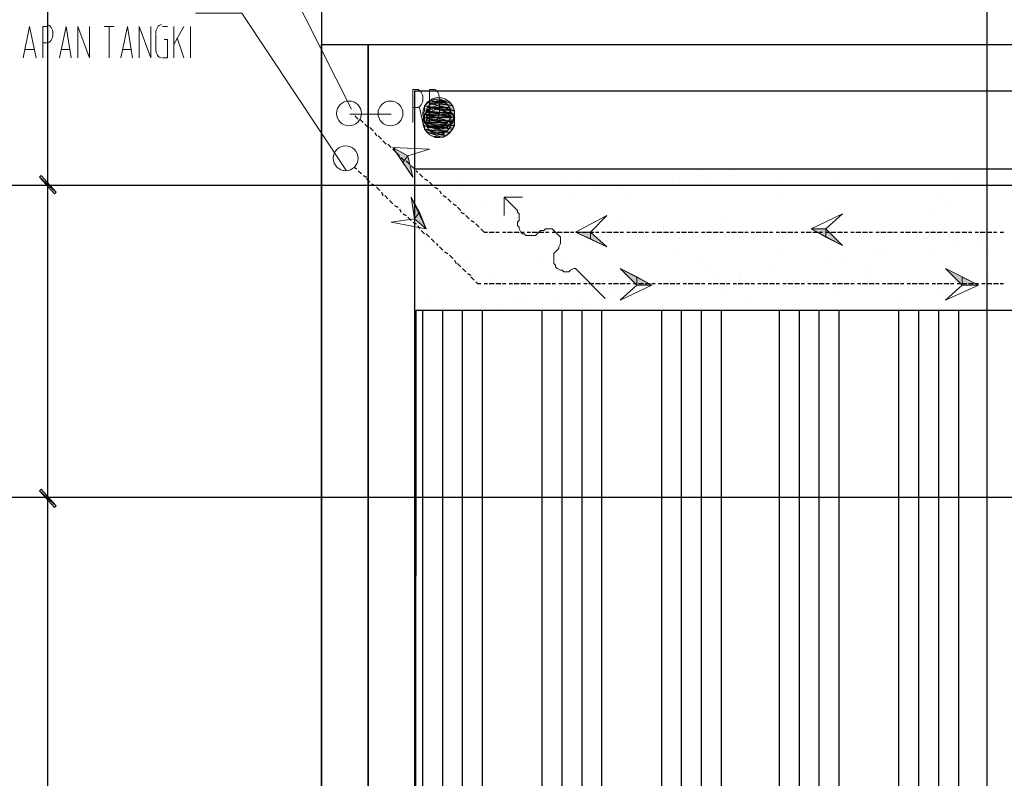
# Model space of a CAD drawing. Header units: millimetres. Extents: x 0 to 420, y 0 to 297.
# Tile 75 of 88: x 277 to 302, y 178 to 197. Entities that reach past the tile are written whole.
import ezdxf

# ---------------------------------------------------------------- set-up
doc = ezdxf.new("R2010")
doc.units = ezdxf.units.MM
doc.layers.add('FILL_000000', color=7, linetype='Continuous')
doc.layers.add('LINE_000000', color=7, linetype='Continuous')
doc.layers.add('FILL_FFFFFF', color=7, linetype='Continuous', true_color=0xffffff)
doc.layers.add('LINE_FFFFFF', color=7, linetype='Continuous', true_color=0xffffff)

msp = doc.modelspace()

# ---------------------------------------------------------------- hatches: boundary and pattern name
at = {"layer": 'FILL_000000'}
h = msp.add_hatch(color=7, dxfattribs=at)
h.dxf.hatch_style = 1
h.paths.add_polyline_path([(286.427, 194.183), (286.808, 193.971), (286.681, 193.802), (286.427, 194.183)])
h = msp.add_hatch(color=7, dxfattribs=at)
h.dxf.hatch_style = 1
h.paths.add_polyline_path([(286.808, 193.971), (286.681, 193.802), (286.935, 193.421), (286.808, 193.971)])
h = msp.add_hatch(color=7, dxfattribs=at)
h.dxf.hatch_style = 1
h.paths.add_polyline_path([(277.834, 193.04), (277.41, 193.421), (277.453, 193.463), (277.834, 193.04)])
h = msp.add_hatch(color=7, dxfattribs=at)
h.dxf.hatch_style = 1
h.paths.add_polyline_path([(277.453, 193.463), (277.41, 193.421), (277.834, 193.04), (277.453, 193.463)])
h = msp.add_hatch(color=7, dxfattribs=at)
h.dxf.hatch_style = 1
h.paths.add_polyline_path([(277.791, 192.998), (277.834, 193.04), (277.41, 193.421), (277.791, 192.998)])
h = msp.add_hatch(color=7, dxfattribs=at)
h.dxf.hatch_style = 1
h.paths.add_polyline_path([(277.41, 193.421), (277.834, 193.04), (277.791, 192.998), (277.41, 193.421)])
h = msp.add_hatch(color=7, dxfattribs=at)
h.dxf.hatch_style = 1
h.paths.add_polyline_path([(286.978, 192.363), (287.105, 192.532), (286.893, 192.913), (286.978, 192.363)])
h = msp.add_hatch(color=7, dxfattribs=at)
h.dxf.hatch_style = 1
h.paths.add_polyline_path([(287.274, 192.109), (286.978, 192.363), (287.105, 192.532), (287.274, 192.109)])
h = msp.add_hatch(color=7, dxfattribs=at)
h.dxf.hatch_style = 1
h.paths.add_polyline_path([(291.084, 192.024), (291.465, 192.024), (291.465, 191.855), (291.084, 192.024)])
h = msp.add_hatch(color=7, dxfattribs=at)
h.dxf.hatch_style = 1
h.paths.add_polyline_path([(291.465, 192.024), (291.465, 191.855), (291.888, 191.643), (291.465, 192.024)])
h = msp.add_hatch(color=7, dxfattribs=at)
h.dxf.hatch_style = 1
h.paths.add_polyline_path([(297.095, 192.109), (297.476, 192.109), (297.476, 191.897), (297.095, 192.109)])
h = msp.add_hatch(color=7, dxfattribs=at)
h.dxf.hatch_style = 1
h.paths.add_polyline_path([(297.476, 192.109), (297.476, 191.897), (297.9, 191.685), (297.476, 192.109)])
h = msp.add_hatch(color=7, dxfattribs=at)
h.dxf.hatch_style = 1
h.paths.add_polyline_path([(292.65, 190.669), (292.65, 190.881), (292.227, 191.093), (292.65, 190.669)])
h = msp.add_hatch(color=7, dxfattribs=at)
h.dxf.hatch_style = 1
h.paths.add_polyline_path([(300.948, 190.669), (300.948, 190.881), (300.524, 191.093), (300.948, 190.669)])
h = msp.add_hatch(color=7, dxfattribs=at)
h.dxf.hatch_style = 1
h.paths.add_polyline_path([(293.031, 190.669), (292.65, 190.669), (292.65, 190.881), (293.031, 190.669)])
h = msp.add_hatch(color=7, dxfattribs=at)
h.dxf.hatch_style = 1
h.paths.add_polyline_path([(301.371, 190.669), (300.948, 190.669), (300.948, 190.881), (301.371, 190.669)])
h = msp.add_hatch(color=7, dxfattribs=at)
h.dxf.hatch_style = 1
h.paths.add_polyline_path([(277.834, 185.039), (277.41, 185.42), (277.453, 185.462), (277.834, 185.039)])
h = msp.add_hatch(color=7, dxfattribs=at)
h.dxf.hatch_style = 1
h.paths.add_polyline_path([(277.453, 185.462), (277.41, 185.42), (277.834, 185.039), (277.453, 185.462)])
h = msp.add_hatch(color=7, dxfattribs=at)
h.dxf.hatch_style = 1
h.paths.add_polyline_path([(277.791, 184.997), (277.834, 185.039), (277.41, 185.42), (277.791, 184.997)])
h = msp.add_hatch(color=7, dxfattribs=at)
h.dxf.hatch_style = 1
h.paths.add_polyline_path([(277.41, 185.42), (277.834, 185.039), (277.791, 184.997), (277.41, 185.42)])
at = {"layer": 'FILL_FFFFFF'}
h = msp.add_hatch(color=7, dxfattribs=at)
h.dxf.hatch_style = 1
h.paths.add_polyline_path([(287.232, 195.241), (287.994, 195.114), (287.316, 195.326), (287.232, 195.241)])
h = msp.add_hatch(color=7, dxfattribs=at)
h.dxf.hatch_style = 1
h.paths.add_polyline_path([(287.232, 195.114), (287.994, 195.03), (287.232, 195.241), (287.232, 195.114)])
h = msp.add_hatch(color=7, dxfattribs=at)
h.dxf.hatch_style = 1
h.paths.add_polyline_path([(287.994, 195.03), (287.232, 195.241), (287.994, 195.114), (287.994, 195.03)])
h = msp.add_hatch(color=7, dxfattribs=at)
h.dxf.hatch_style = 1
h.paths.add_polyline_path([(287.316, 195.326), (287.951, 195.241), (287.401, 195.368), (287.316, 195.326)])
h = msp.add_hatch(color=7, dxfattribs=at)
h.dxf.hatch_style = 1
h.paths.add_polyline_path([(287.994, 195.114), (287.316, 195.326), (287.951, 195.241), (287.994, 195.114)])
h = msp.add_hatch(color=7, dxfattribs=at)
h.dxf.hatch_style = 1
h.paths.add_polyline_path([(287.401, 195.368), (287.867, 195.326), (287.486, 195.411), (287.401, 195.368)])
h = msp.add_hatch(color=7, dxfattribs=at)
h.dxf.hatch_style = 1
h.paths.add_polyline_path([(287.951, 195.241), (287.401, 195.368), (287.867, 195.326), (287.951, 195.241)])
h = msp.add_hatch(color=7, dxfattribs=at)
h.dxf.hatch_style = 1
h.paths.add_polyline_path([(287.189, 195.03), (287.994, 194.945), (287.232, 195.114), (287.189, 195.03)])
h = msp.add_hatch(color=7, dxfattribs=at)
h.dxf.hatch_style = 1
h.paths.add_polyline_path([(287.232, 194.945), (287.951, 194.818), (287.189, 195.03), (287.232, 194.945)])
h = msp.add_hatch(color=7, dxfattribs=at)
h.dxf.hatch_style = 1
h.paths.add_polyline_path([(287.951, 194.818), (287.189, 195.03), (287.994, 194.945), (287.951, 194.818)])
h = msp.add_hatch(color=7, dxfattribs=at)
h.dxf.hatch_style = 1
h.paths.add_polyline_path([(287.994, 194.945), (287.232, 195.114), (287.994, 195.03), (287.994, 194.945)])
h = msp.add_hatch(color=7, dxfattribs=at)
h.dxf.hatch_style = 1
h.paths.add_polyline_path([(287.232, 195.03), (287.994, 194.945), (287.316, 195.114), (287.232, 195.03)])
h = msp.add_hatch(color=7, dxfattribs=at)
h.dxf.hatch_style = 1
h.paths.add_polyline_path([(287.232, 195.03), (287.994, 194.945), (287.316, 195.114), (287.232, 195.03)])
h = msp.add_hatch(color=7, dxfattribs=at)
h.dxf.hatch_style = 1
h.paths.add_polyline_path([(287.232, 194.945), (287.994, 194.818), (287.232, 195.03), (287.232, 194.945)])
h = msp.add_hatch(color=7, dxfattribs=at)
h.dxf.hatch_style = 1
h.paths.add_polyline_path([(287.994, 194.818), (287.232, 195.03), (287.994, 194.945), (287.994, 194.818)])
h = msp.add_hatch(color=7, dxfattribs=at)
h.dxf.hatch_style = 1
h.paths.add_polyline_path([(287.232, 194.945), (287.994, 194.818), (287.232, 195.03), (287.232, 194.945)])
h = msp.add_hatch(color=7, dxfattribs=at)
h.dxf.hatch_style = 1
h.paths.add_polyline_path([(287.994, 194.818), (287.232, 195.03), (287.994, 194.945), (287.994, 194.818)])
h = msp.add_hatch(color=7, dxfattribs=at)
h.dxf.hatch_style = 1
h.paths.add_polyline_path([(287.316, 195.114), (287.951, 195.03), (287.401, 195.199), (287.316, 195.114)])
h = msp.add_hatch(color=7, dxfattribs=at)
h.dxf.hatch_style = 1
h.paths.add_polyline_path([(287.316, 195.114), (287.951, 195.03), (287.401, 195.199), (287.316, 195.114)])
h = msp.add_hatch(color=7, dxfattribs=at)
h.dxf.hatch_style = 1
h.paths.add_polyline_path([(287.994, 194.945), (287.316, 195.114), (287.951, 195.03), (287.994, 194.945)])
h = msp.add_hatch(color=7, dxfattribs=at)
h.dxf.hatch_style = 1
h.paths.add_polyline_path([(287.994, 194.945), (287.316, 195.114), (287.951, 195.03), (287.994, 194.945)])
h = msp.add_hatch(color=7, dxfattribs=at)
h.dxf.hatch_style = 1
h.paths.add_polyline_path([(287.951, 195.03), (287.401, 195.199), (287.867, 195.114), (287.951, 195.03)])
h = msp.add_hatch(color=7, dxfattribs=at)
h.dxf.hatch_style = 1
h.paths.add_polyline_path([(287.401, 195.199), (287.867, 195.114), (287.486, 195.199), (287.401, 195.199)])
h = msp.add_hatch(color=7, dxfattribs=at)
h.dxf.hatch_style = 1
h.paths.add_polyline_path([(287.951, 195.03), (287.401, 195.199), (287.867, 195.114), (287.951, 195.03)])
h = msp.add_hatch(color=7, dxfattribs=at)
h.dxf.hatch_style = 1
h.paths.add_polyline_path([(287.401, 195.199), (287.867, 195.114), (287.486, 195.199), (287.401, 195.199)])
h = msp.add_hatch(color=7, dxfattribs=at)
h.dxf.hatch_style = 1
h.paths.add_polyline_path([(287.189, 194.818), (287.994, 194.733), (287.232, 194.945), (287.189, 194.818)])
h = msp.add_hatch(color=7, dxfattribs=at)
h.dxf.hatch_style = 1
h.paths.add_polyline_path([(287.189, 194.818), (287.994, 194.733), (287.232, 194.945), (287.189, 194.818)])
h = msp.add_hatch(color=7, dxfattribs=at)
h.dxf.hatch_style = 1
h.paths.add_polyline_path([(287.232, 194.733), (287.951, 194.649), (287.189, 194.818), (287.232, 194.733)])
h = msp.add_hatch(color=7, dxfattribs=at)
h.dxf.hatch_style = 1
h.paths.add_polyline_path([(287.951, 194.649), (287.189, 194.818), (287.994, 194.733), (287.951, 194.649)])
h = msp.add_hatch(color=7, dxfattribs=at)
h.dxf.hatch_style = 1
h.paths.add_polyline_path([(287.232, 194.733), (287.951, 194.649), (287.189, 194.818), (287.232, 194.733)])
h = msp.add_hatch(color=7, dxfattribs=at)
h.dxf.hatch_style = 1
h.paths.add_polyline_path([(287.951, 194.649), (287.189, 194.818), (287.994, 194.733), (287.951, 194.649)])
h = msp.add_hatch(color=7, dxfattribs=at)
h.dxf.hatch_style = 1
h.paths.add_polyline_path([(287.232, 194.818), (287.867, 194.733), (287.232, 194.945), (287.232, 194.818)])
h = msp.add_hatch(color=7, dxfattribs=at)
h.dxf.hatch_style = 1
h.paths.add_polyline_path([(287.867, 194.733), (287.232, 194.945), (287.951, 194.818), (287.867, 194.733)])
h = msp.add_hatch(color=7, dxfattribs=at)
h.dxf.hatch_style = 1
h.paths.add_polyline_path([(287.994, 194.733), (287.232, 194.945), (287.994, 194.818), (287.994, 194.733)])
h = msp.add_hatch(color=7, dxfattribs=at)
h.dxf.hatch_style = 1
h.paths.add_polyline_path([(287.994, 194.733), (287.232, 194.945), (287.994, 194.818), (287.994, 194.733)])
h = msp.add_hatch(color=7, dxfattribs=at)
h.dxf.hatch_style = 1
h.paths.add_polyline_path([(287.316, 194.733), (287.782, 194.691), (287.232, 194.818), (287.316, 194.733)])
h = msp.add_hatch(color=7, dxfattribs=at)
h.dxf.hatch_style = 1
h.paths.add_polyline_path([(287.782, 194.691), (287.232, 194.818), (287.867, 194.733), (287.782, 194.691)])
h = msp.add_hatch(color=7, dxfattribs=at)
h.dxf.hatch_style = 1
h.paths.add_polyline_path([(287.232, 194.649), (287.867, 194.564), (287.232, 194.733), (287.232, 194.649)])
h = msp.add_hatch(color=7, dxfattribs=at)
h.dxf.hatch_style = 1
h.paths.add_polyline_path([(287.867, 194.564), (287.232, 194.733), (287.951, 194.649), (287.867, 194.564)])
h = msp.add_hatch(color=7, dxfattribs=at)
h.dxf.hatch_style = 1
h.paths.add_polyline_path([(287.232, 194.649), (287.867, 194.564), (287.232, 194.733), (287.232, 194.649)])
h = msp.add_hatch(color=7, dxfattribs=at)
h.dxf.hatch_style = 1
h.paths.add_polyline_path([(287.867, 194.564), (287.232, 194.733), (287.951, 194.649), (287.867, 194.564)])
h = msp.add_hatch(color=7, dxfattribs=at)
h.dxf.hatch_style = 1
h.paths.add_polyline_path([(287.697, 194.649), (287.316, 194.733), (287.782, 194.691), (287.697, 194.649)])
h = msp.add_hatch(color=7, dxfattribs=at)
h.dxf.hatch_style = 1
h.paths.add_polyline_path([(287.316, 194.564), (287.782, 194.479), (287.232, 194.649), (287.316, 194.564)])
h = msp.add_hatch(color=7, dxfattribs=at)
h.dxf.hatch_style = 1
h.paths.add_polyline_path([(287.782, 194.479), (287.232, 194.649), (287.867, 194.564), (287.782, 194.479)])
h = msp.add_hatch(color=7, dxfattribs=at)
h.dxf.hatch_style = 1
h.paths.add_polyline_path([(287.316, 194.564), (287.782, 194.479), (287.232, 194.649), (287.316, 194.564)])
h = msp.add_hatch(color=7, dxfattribs=at)
h.dxf.hatch_style = 1
h.paths.add_polyline_path([(287.782, 194.479), (287.232, 194.649), (287.867, 194.564), (287.782, 194.479)])
h = msp.add_hatch(color=7, dxfattribs=at)
h.dxf.hatch_style = 1
h.paths.add_polyline_path([(287.697, 194.437), (287.316, 194.564), (287.782, 194.479), (287.697, 194.437)])
h = msp.add_hatch(color=7, dxfattribs=at)
h.dxf.hatch_style = 1
h.paths.add_polyline_path([(287.697, 194.437), (287.316, 194.564), (287.782, 194.479), (287.697, 194.437)])

# ---------------------------------------------------------------- linework, layer by layer
at = {"layer": 'LINE_000000', "lineweight": 25}
for p, q in [((284.607, 226.568), (284.607, 73.702)), ((301.583, 219.371), (301.583, 73.702)), ((277.622, 193.209), (277.622, 217.212)), ((285.454, 194.987), (285.538, 194.903)), ((285.581, 194.903), (285.665, 194.818)), ((285.708, 194.776), (285.792, 194.691)), ((285.835, 194.691), (285.919, 194.606)), ((285.962, 194.564), (286.004, 194.479)), ((286.046, 194.479), (286.131, 194.395)), ((286.173, 194.352), (286.258, 194.268)), ((286.3, 194.268), (286.385, 194.183)), ((286.639, 193.929), (286.724, 193.844)), ((286.766, 193.844), (286.851, 193.76)), ((286.893, 193.717), (286.978, 193.633)), ((285.454, 193.675), (285.496, 193.633)), ((285.538, 193.59), (285.623, 193.506)), ((285.665, 193.463), (285.75, 193.421)), ((287.02, 193.59), (287.062, 193.548)), ((287.105, 193.506), (287.189, 193.421)), ((294.301, 193.463), (294.301, 193.463)), ((295.106, 193.59), (295.106, 193.59)), ((301.54, 193.506), (301.54, 193.506)), ((285.75, 193.379), (285.835, 193.294)), ((285.877, 193.252), (285.962, 193.209)), ((287.232, 193.379), (287.316, 193.336)), ((287.359, 193.294), (287.443, 193.209)), ((288.163, 193.421), (288.163, 193.421)), ((288.205, 193.294), (288.205, 193.294)), ((290.83, 193.252), (290.83, 193.252)), ((291.296, 193.421), (291.296, 193.421)), ((293.582, 193.379), (293.582, 193.379)), ((293.751, 193.421), (293.751, 193.421)), ((294.471, 193.421), (294.471, 193.421)), ((296.206, 193.421), (296.206, 193.421)), ((297.646, 193.421), (297.646, 193.421)), ((298.831, 193.379), (298.831, 193.379)), ((300.778, 193.421), (300.778, 193.421)), ((356.489, 193.209), (263.44, 193.209)), ((283.803, 193.209), (277.029, 193.209)), ((283.803, 193.209), (277.029, 193.209)), ((277.622, 185.251), (277.622, 193.209)), ((286.004, 193.167), (286.089, 193.082)), ((286.131, 193.04), (286.173, 192.955)), ((287.486, 193.167), (287.57, 193.125)), ((287.613, 193.082), (287.655, 192.998)), ((288.205, 193.167), (288.205, 193.167)), ((291.042, 193.04), (291.042, 193.04)), ((291.55, 193.125), (291.55, 193.125)), ((292.269, 193.125), (292.269, 193.125)), ((292.396, 193.209), (292.396, 193.209)), ((296.376, 193.04), (296.376, 193.04)), ((300.44, 192.998), (300.44, 192.998)), ((286.216, 192.955), (286.3, 192.871)), ((286.343, 192.828), (286.427, 192.744)), ((287.697, 192.955), (287.782, 192.913)), ((287.824, 192.871), (287.909, 192.786)), ((287.951, 192.744), (288.036, 192.701)), ((288.84, 192.744), (288.84, 192.744)), ((289.645, 192.871), (289.645, 192.871)), ((292.439, 192.955), (292.439, 192.955)), ((300.609, 192.828), (300.609, 192.828)), ((286.47, 192.701), (286.554, 192.659)), ((286.597, 192.617), (286.639, 192.532)), ((286.681, 192.49), (286.766, 192.447)), ((288.078, 192.659), (288.163, 192.574)), ((288.163, 192.532), (288.248, 192.49)), ((288.29, 192.701), (288.29, 192.701)), ((300.228, 192.49), (300.228, 192.49)), ((286.808, 192.405), (286.893, 192.32)), ((286.935, 192.278), (287.02, 192.236)), ((288.29, 192.447), (288.375, 192.363)), ((288.417, 192.32), (288.502, 192.278)), ((288.544, 192.236), (288.629, 192.151)), ((289.221, 192.236), (289.221, 192.236)), ((289.602, 192.32), (289.602, 192.32)), ((292.269, 192.363), (292.269, 192.363)), ((294.852, 192.363), (294.852, 192.363)), ((297.603, 192.447), (297.603, 192.447)), ((287.02, 192.109), (287.02, 192.109)), ((287.062, 192.193), (287.105, 192.109)), ((287.147, 192.066), (287.232, 191.982)), ((287.274, 191.982), (287.359, 191.897)), ((288.883, 192.024), (289.01, 192.024)), ((289.052, 192.024), (289.137, 192.024)), ((289.221, 192.024), (289.306, 192.024)), ((289.348, 192.024), (289.475, 192.024)), ((289.391, 192.066), (289.391, 192.066)), ((289.518, 192.024), (289.645, 192.024)), ((289.687, 192.024), (289.772, 192.024)), ((289.856, 192.024), (289.941, 192.024)), ((289.983, 192.024), (290.11, 192.024)), ((290.153, 192.109), (290.153, 192.109)), ((290.153, 192.024), (290.28, 192.024)), ((290.322, 192.024), (290.407, 192.024)), ((290.491, 192.024), (290.576, 192.024)), ((290.618, 192.024), (290.745, 192.024)), ((290.788, 192.024), (290.915, 192.024)), ((290.957, 192.024), (291.042, 192.024)), ((291.126, 192.024), (291.211, 192.024)), ((291.253, 192.024), (291.38, 192.024)), ((291.423, 192.024), (291.55, 192.024)), ((291.592, 192.024), (291.677, 192.024)), ((291.761, 192.024), (291.846, 192.024)), ((291.888, 192.024), (292.015, 192.024)), ((292.058, 192.024), (292.185, 192.024)), ((292.227, 192.024), (292.312, 192.024)), ((292.396, 192.024), (292.481, 192.024)), ((292.523, 192.024), (292.65, 192.024)), ((292.693, 192.024), (292.82, 192.024)), ((292.862, 192.024), (292.947, 192.024)), ((293.031, 192.024), (293.116, 192.024)), ((293.158, 192.024), (293.285, 192.024)), ((293.328, 192.151), (293.328, 192.151)), ((293.328, 192.109), (293.328, 192.109)), ((293.328, 192.024), (293.455, 192.024)), ((293.497, 192.024), (293.582, 192.024)), ((293.666, 192.024), (293.751, 192.024)), ((293.793, 192.024), (293.92, 192.024)), ((293.963, 192.024), (294.09, 192.024)), ((294.132, 192.024), (294.217, 192.024)), ((294.301, 192.024), (294.386, 192.024)), ((294.428, 192.024), (294.555, 192.024)), ((294.598, 192.024), (294.725, 192.024)), ((294.767, 192.024), (294.852, 192.024)), ((294.936, 192.024), (295.021, 192.024)), ((295.063, 192.024), (295.19, 192.024)), ((295.233, 192.024), (295.36, 192.024)), ((295.402, 192.024), (295.487, 192.024)), ((295.571, 192.024), (295.656, 192.024)), ((295.698, 192.024), (295.825, 192.024)), ((295.868, 192.024), (295.995, 192.024)), ((296.037, 192.024), (296.122, 192.024)), ((296.206, 192.024), (296.291, 192.024)), ((296.333, 192.024), (296.46, 192.024)), ((296.503, 192.151), (296.503, 192.151)), ((296.503, 192.024), (296.63, 192.024)), ((296.672, 192.024), (296.757, 192.024)), ((296.841, 192.024), (296.926, 192.024)), ((296.968, 192.024), (297.095, 192.024)), ((297.138, 192.024), (297.265, 192.024)), ((297.307, 192.024), (297.392, 192.024)), ((297.392, 192.109), (297.392, 192.109)), ((297.476, 192.024), (297.561, 192.024)), ((297.603, 192.024), (297.73, 192.024)), ((297.773, 192.024), (297.9, 192.024)), ((297.942, 192.024), (298.027, 192.024)), ((298.111, 192.024), (298.196, 192.024)), ((298.238, 192.024), (298.365, 192.024)), ((298.408, 192.024), (298.535, 192.024)), ((298.577, 192.024), (298.662, 192.024)), ((298.746, 192.024), (298.831, 192.024)), ((298.873, 192.024), (299, 192.024)), ((299.043, 192.024), (299.17, 192.024)), ((299.212, 192.024), (299.297, 192.024)), ((299.381, 192.024), (299.466, 192.024)), ((299.508, 192.024), (299.635, 192.024)), ((299.635, 192.151), (299.635, 192.151)), ((299.678, 192.024), (299.805, 192.024)), ((299.847, 192.024), (299.932, 192.024)), ((300.016, 192.024), (300.101, 192.024)), ((300.143, 192.024), (300.27, 192.024)), ((300.313, 192.024), (300.44, 192.024)), ((300.482, 192.024), (300.567, 192.024)), ((300.651, 192.024), (300.736, 192.024)), ((300.778, 192.024), (300.905, 192.024)), ((300.948, 192.024), (301.075, 192.024)), ((301.117, 192.024), (301.202, 192.024)), ((301.286, 192.024), (301.371, 192.024)), ((301.413, 192.024), (301.54, 192.024)), ((301.498, 192.024), (301.498, 192.024)), ((301.583, 192.024), (301.71, 192.024)), ((301.752, 192.024), (301.837, 192.024)), ((301.921, 192.024), (302.006, 192.024)), ((287.401, 191.855), (287.486, 191.77)), ((287.443, 191.855), (287.443, 191.855)), ((287.528, 191.728), (287.57, 191.685)), ((290.576, 191.855), (290.576, 191.855)), ((293.751, 191.855), (293.751, 191.855)), ((296.926, 191.855), (296.926, 191.855)), ((297.561, 191.939), (297.561, 191.939)), ((300.059, 191.855), (300.059, 191.855)), ((301.498, 191.812), (301.498, 191.812)), ((287.613, 191.643), (287.697, 191.558)), ((287.74, 191.516), (287.824, 191.474)), ((300.143, 191.601), (300.143, 191.601)), ((300.694, 191.685), (300.694, 191.685)), ((301.625, 191.516), (301.625, 191.516)), ((287.867, 191.431), (287.951, 191.347)), ((287.994, 191.304), (288.036, 191.22)), ((288.078, 191.22), (288.163, 191.135)), ((288.29, 191.347), (288.29, 191.347)), ((290.28, 191.262), (290.28, 191.262)), ((290.872, 191.304), (290.872, 191.304)), ((293.624, 191.431), (293.624, 191.431)), ((294.344, 191.22), (294.344, 191.22)), ((296.291, 191.431), (296.291, 191.431)), ((297.434, 191.262), (297.434, 191.262)), ((297.942, 191.347), (297.942, 191.347)), ((298.789, 191.431), (298.789, 191.431)), ((298.873, 191.431), (298.873, 191.431)), ((288.205, 191.093), (288.29, 191.008)), ((288.332, 190.966), (288.417, 190.923)), ((291.084, 191.093), (291.084, 191.093)), ((294.513, 191.05), (294.513, 191.05)), ((295.233, 190.966), (295.233, 190.966)), ((296.037, 191.093), (296.037, 191.093)), ((298.45, 191.135), (298.45, 191.135)), ((288.417, 190.881), (288.502, 190.796)), ((288.756, 190.712), (288.84, 190.712)), ((288.883, 190.712), (289.01, 190.712)), ((288.967, 190.881), (288.967, 190.881)), ((289.052, 190.712), (289.179, 190.712)), ((289.221, 190.712), (289.306, 190.712)), ((289.391, 190.712), (289.475, 190.712)), ((289.518, 190.712), (289.645, 190.712)), ((289.687, 190.712), (289.814, 190.712)), ((289.856, 190.712), (289.941, 190.712)), ((290.026, 190.712), (290.11, 190.712)), ((290.153, 190.712), (290.28, 190.712)), ((290.322, 190.712), (290.449, 190.712)), ((290.491, 190.712), (290.576, 190.712)), ((290.661, 190.712), (290.745, 190.712)), ((290.788, 190.712), (290.915, 190.712)), ((290.957, 190.712), (291.084, 190.712)), ((291.126, 190.712), (291.211, 190.712)), ((291.296, 190.712), (291.38, 190.712)), ((291.423, 190.712), (291.55, 190.712)), ((291.592, 190.712), (291.719, 190.712)), ((291.761, 190.712), (291.846, 190.712)), ((291.931, 190.712), (292.015, 190.712)), ((292.058, 190.712), (292.185, 190.712)), ((292.142, 190.881), (292.142, 190.881)), ((292.227, 190.712), (292.354, 190.712)), ((292.396, 190.712), (292.481, 190.712)), ((292.566, 190.712), (292.65, 190.712)), ((292.693, 190.712), (292.82, 190.712)), ((292.862, 190.712), (292.989, 190.712)), ((293.031, 190.712), (293.116, 190.712)), ((293.201, 190.712), (293.285, 190.712)), ((293.328, 190.712), (293.328, 190.712)), ((293.328, 190.712), (293.455, 190.712)), ((293.497, 190.712), (293.624, 190.712)), ((293.666, 190.712), (293.751, 190.712)), ((293.836, 190.712), (293.92, 190.712)), ((293.963, 190.712), (294.09, 190.712)), ((294.132, 190.712), (294.259, 190.712)), ((294.301, 190.712), (294.386, 190.712)), ((294.471, 190.712), (294.555, 190.712)), ((294.598, 190.712), (294.725, 190.712)), ((294.682, 190.881), (294.682, 190.881)), ((294.767, 190.712), (294.894, 190.712)), ((294.936, 190.712), (295.021, 190.712)), ((295.106, 190.712), (295.19, 190.712)), ((295.233, 190.712), (295.36, 190.712)), ((295.275, 190.881), (295.275, 190.881)), ((295.402, 190.712), (295.529, 190.712)), ((295.571, 190.712), (295.656, 190.712)), ((295.741, 190.712), (295.825, 190.712)), ((295.868, 190.712), (295.995, 190.712)), ((296.037, 190.712), (296.164, 190.712)), ((296.206, 190.712), (296.291, 190.712)), ((296.376, 190.712), (296.46, 190.712)), ((296.503, 190.712), (296.63, 190.712)), ((296.672, 190.712), (296.799, 190.712)), ((296.841, 190.712), (296.926, 190.712)), ((297.011, 190.712), (297.095, 190.712)), ((297.138, 190.712), (297.265, 190.712)), ((297.307, 190.712), (297.434, 190.712)), ((297.476, 190.712), (297.561, 190.712)), ((297.646, 190.712), (297.73, 190.712)), ((297.773, 190.712), (297.9, 190.712)), ((297.942, 190.712), (298.069, 190.712)), ((298.111, 190.712), (298.196, 190.712)), ((298.281, 190.712), (298.365, 190.712)), ((298.408, 190.712), (298.535, 190.712)), ((298.45, 190.881), (298.45, 190.881)), ((298.577, 190.712), (298.704, 190.712)), ((298.746, 190.712), (298.831, 190.712)), ((298.916, 190.712), (299, 190.712)), ((299.043, 190.712), (299.17, 190.712)), ((299.212, 190.712), (299.339, 190.712)), ((299.381, 190.712), (299.466, 190.712)), ((299.551, 190.712), (299.635, 190.712)), ((299.678, 190.712), (299.805, 190.712)), ((299.847, 190.712), (299.974, 190.712)), ((300.016, 190.712), (300.101, 190.712)), ((300.186, 190.712), (300.27, 190.712)), ((300.313, 190.712), (300.44, 190.712)), ((300.482, 190.712), (300.609, 190.712)), ((300.651, 190.712), (300.736, 190.712)), ((300.821, 190.712), (300.905, 190.712)), ((300.948, 190.712), (301.075, 190.712)), ((301.117, 190.712), (301.244, 190.712)), ((301.286, 190.712), (301.371, 190.712)), ((301.456, 190.712), (301.54, 190.712)), ((301.583, 190.712), (301.71, 190.712)), ((301.625, 190.881), (301.625, 190.881)), ((301.752, 190.712), (301.879, 190.712)), ((301.921, 190.712), (302.006, 190.712)), ((291.973, 190.542), (291.973, 190.542)), ((292.481, 190.627), (292.481, 190.627)), ((297.646, 190.5), (297.646, 190.5)), ((300.313, 190.542), (300.313, 190.542)), ((287.232, 190.373), (287.232, 190.373)), ((289.645, 190.373), (289.645, 190.373)), ((289.772, 190.246), (289.772, 190.246)), ((290.576, 190.373), (290.576, 190.373)), ((291.296, 190.331), (291.296, 190.331)), ((292.312, 190.415), (292.312, 190.415)), ((294.894, 190.415), (294.894, 190.415)), ((295.402, 190.246), (295.402, 190.246)), ((299.466, 190.204), (299.466, 190.204)), ((287.189, 122.132), (287.189, 190.034)), ((287.697, 122.132), (287.697, 190.034)), ((288.205, 122.132), (288.205, 190.034)), ((288.713, 122.132), (288.713, 190.034)), ((289.221, 190.161), (289.221, 190.161)), ((290.237, 122.132), (290.237, 190.034)), ((290.745, 122.132), (290.745, 190.034)), ((291.253, 122.132), (291.253, 190.034)), ((291.465, 190.161), (291.465, 190.161)), ((291.761, 122.132), (291.761, 190.034)), ((293.285, 122.132), (293.285, 190.034)), ((293.793, 122.132), (293.793, 190.034)), ((294.301, 122.132), (294.301, 190.034)), ((294.809, 122.132), (294.809, 190.034)), ((296.291, 122.132), (296.291, 190.034)), ((296.799, 122.132), (296.799, 190.034)), ((297.307, 122.132), (297.307, 190.034)), ((297.815, 122.132), (297.815, 190.034)), ((299.339, 122.132), (299.339, 190.034)), ((299.635, 190.034), (299.635, 190.034)), ((299.847, 122.132), (299.847, 190.034)), ((300.355, 122.132), (300.355, 190.034)), ((300.863, 122.132), (300.863, 190.034)), ((343.45, 185.251), (263.44, 185.251)), ((282.998, 185.251), (277.029, 185.251)), ((283.803, 185.251), (277.029, 185.251)), ((277.622, 155.363), (277.622, 185.251))]:
    msp.add_line(p, q, dxfattribs=at)
at = {"layer": 'LINE_000000', "lineweight": 13}
for p, q in [((279.061, 197.273), (279.315, 197.273)), ((279.188, 196.469), (279.188, 197.273)), ((280.543, 197.273), (280.67, 197.273)), ((280.839, 196.469), (280.839, 197.273)), ((281.093, 197.273), (280.839, 196.808)), ((281.263, 196.469), (281.263, 197.273)), ((280.374, 196.681), (280.374, 197.062)), ((277.622, 196.85), (277.495, 196.85)), ((280.924, 196.977), (281.093, 196.469)), ((277.283, 196.681), (277.029, 196.681)), ((278.172, 196.681), (277.961, 196.681)), ((279.739, 196.681), (279.527, 196.681)), ((287.613, 195.072), (287.613, 195.411)), ((285.327, 195.03), (286.385, 195.03)), ((287.062, 195.199), (286.935, 195.199)), ((287.105, 195.199), (287.189, 194.818)), ((287.359, 194.818), (287.486, 194.818)), ((291.084, 191.093), (291.846, 190.331))]:
    msp.add_line(p, q, dxfattribs=at)
at = {"layer": 'LINE_000000', "lineweight": 5}
for p, q in [((287.443, 195.284), (287.359, 195.284)), ((287.74, 195.326), (287.486, 195.326)), ((287.528, 195.284), (287.486, 195.284)), ((287.655, 195.284), (287.57, 195.284)), ((287.74, 195.284), (287.697, 195.284)), ((287.824, 195.284), (287.782, 195.284)), ((287.909, 195.072), (287.274, 195.072)), ((287.867, 195.199), (287.316, 195.199)), ((287.867, 195.03), (287.316, 195.03)), ((287.867, 194.987), (287.316, 194.987)), ((287.443, 195.072), (287.359, 195.072)), ((287.443, 195.072), (287.359, 195.072)), ((287.528, 195.157), (287.486, 195.157)), ((287.74, 195.157), (287.486, 195.157)), ((287.74, 195.157), (287.486, 195.157)), ((287.528, 195.072), (287.486, 195.072)), ((287.528, 195.072), (287.486, 195.072)), ((287.528, 194.987), (287.486, 194.987)), ((287.655, 195.157), (287.57, 195.157)), ((287.655, 194.987), (287.57, 194.987)), ((287.74, 195.157), (287.697, 195.157)), ((287.74, 194.987), (287.697, 194.987)), ((287.824, 195.157), (287.782, 195.157)), ((287.824, 195.072), (287.782, 195.072)), ((287.824, 195.072), (287.782, 195.072)), ((287.824, 194.987), (287.782, 194.987)), ((287.909, 195.157), (287.867, 195.157)), ((287.909, 194.987), (287.867, 194.987)), ((287.909, 194.945), (287.274, 194.945)), ((287.909, 194.86), (287.274, 194.86)), ((287.909, 194.86), (287.274, 194.86)), ((287.909, 194.733), (287.274, 194.733)), ((287.909, 194.733), (287.274, 194.733)), ((287.824, 194.818), (287.359, 194.818)), ((287.443, 194.733), (287.443, 194.733)), ((287.528, 194.945), (287.486, 194.945)), ((287.528, 194.945), (287.486, 194.945)), ((287.528, 194.86), (287.486, 194.86)), ((287.528, 194.818), (287.486, 194.818)), ((287.528, 194.818), (287.486, 194.818)), ((287.528, 194.733), (287.486, 194.733)), ((287.655, 194.86), (287.57, 194.86)), ((287.655, 194.733), (287.57, 194.733)), ((287.74, 194.86), (287.697, 194.86)), ((287.74, 194.733), (287.697, 194.733)), ((287.824, 194.945), (287.782, 194.945)), ((287.824, 194.945), (287.782, 194.945)), ((287.824, 194.86), (287.782, 194.86)), ((287.824, 194.818), (287.782, 194.818)), ((287.824, 194.818), (287.782, 194.818)), ((287.909, 194.945), (287.867, 194.945)), ((287.909, 194.945), (287.867, 194.945)), ((287.909, 194.86), (287.867, 194.86)), ((287.909, 194.818), (287.867, 194.818)), ((287.909, 194.818), (287.867, 194.818)), ((287.824, 194.606), (287.359, 194.606)), ((287.824, 194.606), (287.359, 194.606)), ((287.443, 194.564), (287.443, 194.564)), ((287.443, 194.522), (287.443, 194.522)), ((287.528, 194.691), (287.486, 194.691)), ((287.528, 194.691), (287.486, 194.691)), ((287.528, 194.564), (287.486, 194.564)), ((287.528, 194.522), (287.486, 194.522)), ((287.824, 194.691), (287.782, 194.691)), ((287.824, 194.691), (287.782, 194.691)), ((287.909, 194.691), (287.867, 194.691)), ((287.909, 194.691), (287.867, 194.691))]:
    msp.add_line(p, q, dxfattribs=at)
at = {"layer": 'LINE_000000', "lineweight": 25}
for points in [[(340.529, 196.808), (340.529, 217.212), (284.607, 217.212), (284.607, 196.808)], [(286.427, 194.141), (286.512, 194.056), (286.597, 193.971)], [(288.671, 192.109), (288.756, 192.024), (288.84, 192.024)], [(288.544, 190.754), (288.586, 190.712), (288.671, 190.712)]]:
    msp.add_lwpolyline(points, dxfattribs=at)
at = {"layer": 'LINE_000000', "lineweight": 9}
for points in [[(281.474, 200.618), (282.617, 200.618), (285.369, 195.157)], [(281.39, 197.612), (282.575, 197.612), (285.242, 193.59)]]:
    msp.add_lwpolyline(points, dxfattribs=at)
at = {"layer": 'LINE_000000', "lineweight": 13}
for points in [[(276.987, 196.469), (277.156, 197.273), (277.326, 196.469)], [(277.495, 196.469), (277.495, 197.273), (277.622, 197.273)], [(277.601, 196.85), (277.631, 196.855), (277.659, 196.868), (277.684, 196.89), (277.706, 196.918), (277.724, 196.953), (277.737, 196.992), (277.746, 197.036), (277.749, 197.083), (277.746, 197.13), (277.737, 197.173), (277.724, 197.213), (277.706, 197.247), (277.684, 197.276), (277.659, 197.297), (277.631, 197.311), (277.601, 197.316)], [(277.918, 196.469), (278.088, 197.273), (278.215, 196.469)], [(278.384, 196.469), (278.384, 197.273), (278.68, 196.469), (278.68, 197.273)], [(279.485, 196.469), (279.654, 197.273), (279.781, 196.469)], [(279.95, 196.469), (279.95, 197.273), (280.247, 196.469), (280.247, 197.273)], [(280.522, 197.316), (280.492, 197.311), (280.464, 197.297), (280.439, 197.276), (280.417, 197.247), (280.399, 197.213), (280.385, 197.173), (280.377, 197.13), (280.374, 197.083)], [(280.585, 196.935), (280.67, 196.935), (280.67, 196.469), (280.543, 196.469)], [(280.374, 196.702), (280.377, 196.655), (280.385, 196.611), (280.399, 196.572), (280.417, 196.537), (280.439, 196.509), (280.464, 196.487), (280.492, 196.474), (280.522, 196.469)], [(286.935, 194.818), (286.935, 195.665), (287.062, 195.665)], [(287.041, 195.199), (287.071, 195.204), (287.099, 195.217), (287.124, 195.239), (287.146, 195.267), (287.164, 195.302), (287.178, 195.341), (287.186, 195.385), (287.189, 195.432), (287.186, 195.479), (287.178, 195.522), (287.164, 195.562), (287.146, 195.596), (287.124, 195.625), (287.099, 195.646), (287.071, 195.66), (287.041, 195.665)], [(287.486, 195.665), (287.359, 195.665), (287.359, 194.818)], [(287.613, 195.432), (287.61, 195.479), (287.601, 195.522), (287.587, 195.562), (287.569, 195.596), (287.547, 195.625), (287.522, 195.646), (287.494, 195.66), (287.464, 195.665)], [(287.464, 194.86), (287.494, 194.865), (287.522, 194.879), (287.547, 194.9), (287.569, 194.929), (287.587, 194.963), (287.601, 195.003), (287.61, 195.046), (287.613, 195.093)], [(289.264, 192.913), (289.56, 192.617), (289.602, 192.574), (289.602, 192.532), (289.645, 192.49), (289.645, 192.447), (289.645, 192.363), (289.645, 192.32), (289.602, 192.278), (289.602, 192.193), (289.645, 192.151), (289.645, 192.109), (289.687, 192.024), (289.729, 191.982), (289.772, 191.982), (289.814, 191.939), (289.899, 191.939), (289.941, 191.939), (290.026, 191.939), (290.068, 191.939), (290.11, 191.982), (290.153, 192.024)], [(289.264, 192.447), (289.264, 192.913), (289.729, 192.913)], [(291.084, 191.093), (291.042, 191.093), (290.957, 191.05), (290.915, 191.008), (290.872, 191.008), (290.788, 191.008), (290.745, 191.05), (290.703, 191.05), (290.618, 191.093), (290.576, 191.135), (290.576, 191.177), (290.534, 191.22), (290.534, 191.304), (290.534, 191.347), (290.534, 191.431), (290.534, 191.474), (290.576, 191.516), (290.618, 191.558), (290.661, 191.601), (290.661, 191.643), (290.703, 191.728), (290.703, 191.77), (290.703, 191.812), (290.703, 191.897), (290.661, 191.939), (290.618, 191.982), (290.576, 192.024), (290.534, 192.066), (290.491, 192.109), (290.449, 192.109), (290.364, 192.109), (290.322, 192.109), (290.28, 192.066), (290.195, 192.066), (290.153, 192.024)]]:
    msp.add_lwpolyline(points, dxfattribs=at)
at = {"layer": 'LINE_000000', "lineweight": 25}
for points in [[(285.792, 196.808), (285.792, 116.12), (284.607, 116.12), (284.607, 196.808), (285.792, 196.808)], [(339.344, 196.808), (339.344, 195.622), (286.978, 195.622), (286.978, 122.132), (331.174, 122.132), (331.174, 193.633), (332.359, 193.633), (332.359, 120.904), (285.792, 120.946), (285.792, 196.808), (339.344, 196.808)], [(286.978, 193.633), (339.344, 193.633), (339.344, 195.622), (286.978, 195.622), (286.978, 193.633)], [(286.978, 122.132), (287.02, 190.034), (331.174, 190.034), (331.174, 122.132), (286.978, 122.132)]]:
    msp.add_lwpolyline(points, close=True, dxfattribs=at)
at = {"layer": 'LINE_000000', "lineweight": 13}
for points in [[(285.623, 195.051), (285.617, 195.115), (285.598, 195.174), (285.569, 195.228), (285.53, 195.275), (285.483, 195.314), (285.429, 195.343), (285.369, 195.362), (285.305, 195.368), (285.242, 195.362), (285.182, 195.343), (285.128, 195.314), (285.081, 195.275), (285.042, 195.228), (285.013, 195.174), (284.994, 195.115), (284.988, 195.051), (284.994, 194.987), (285.013, 194.927), (285.042, 194.873), (285.081, 194.826), (285.128, 194.788), (285.182, 194.758), (285.242, 194.74), (285.305, 194.733), (285.369, 194.74), (285.429, 194.758), (285.483, 194.788), (285.53, 194.826), (285.569, 194.873), (285.598, 194.927), (285.617, 194.987), (285.623, 195.051)], [(285.623, 195.051), (285.617, 195.115), (285.598, 195.174), (285.569, 195.228), (285.53, 195.275), (285.483, 195.314), (285.429, 195.343), (285.369, 195.362), (285.305, 195.368), (285.242, 195.362), (285.182, 195.343), (285.128, 195.314), (285.081, 195.275), (285.042, 195.228), (285.013, 195.174), (284.994, 195.115), (284.988, 195.051), (284.994, 194.987), (285.013, 194.927), (285.042, 194.873), (285.081, 194.826), (285.128, 194.788), (285.182, 194.758), (285.242, 194.74), (285.305, 194.733), (285.369, 194.74), (285.429, 194.758), (285.483, 194.788), (285.53, 194.826), (285.569, 194.873), (285.598, 194.927), (285.617, 194.987), (285.623, 195.051)], [(286.681, 195.051), (286.675, 195.115), (286.656, 195.174), (286.627, 195.228), (286.588, 195.275), (286.541, 195.314), (286.487, 195.343), (286.428, 195.362), (286.364, 195.368), (286.3, 195.362), (286.24, 195.343), (286.186, 195.314), (286.139, 195.275), (286.101, 195.228), (286.071, 195.174), (286.053, 195.115), (286.046, 195.051), (286.053, 194.987), (286.071, 194.927), (286.101, 194.873), (286.139, 194.826), (286.186, 194.788), (286.24, 194.758), (286.3, 194.74), (286.364, 194.733), (286.428, 194.74), (286.487, 194.758), (286.541, 194.788), (286.588, 194.826), (286.627, 194.873), (286.656, 194.927), (286.675, 194.987), (286.681, 195.051)], [(285.538, 193.908), (285.532, 193.972), (285.513, 194.031), (285.484, 194.085), (285.445, 194.132), (285.398, 194.171), (285.344, 194.2), (285.285, 194.219), (285.221, 194.225), (285.157, 194.219), (285.097, 194.2), (285.043, 194.171), (284.996, 194.132), (284.958, 194.085), (284.928, 194.031), (284.91, 193.972), (284.903, 193.908), (284.91, 193.844), (284.928, 193.784), (284.958, 193.73), (284.996, 193.683), (285.043, 193.645), (285.097, 193.615), (285.157, 193.597), (285.221, 193.59), (285.285, 193.597), (285.344, 193.615), (285.398, 193.645), (285.445, 193.683), (285.484, 193.73), (285.513, 193.784), (285.532, 193.844), (285.538, 193.908)], [(287.359, 194.141), (286.808, 193.971), (286.935, 193.421), (286.427, 194.183), (287.359, 194.141)], [(286.385, 192.278), (286.978, 192.363), (286.893, 192.913), (287.274, 192.109), (286.385, 192.278)], [(297.9, 192.49), (297.476, 192.109), (297.9, 191.685), (297.095, 192.109), (297.9, 192.49)], [(291.888, 192.447), (291.465, 192.024), (291.888, 191.643), (291.084, 192.024), (291.888, 192.447)], [(292.227, 190.288), (292.65, 190.669), (292.227, 191.093), (293.031, 190.669), (292.227, 190.288)], [(300.524, 190.288), (300.948, 190.669), (300.524, 191.093), (301.371, 190.669), (300.524, 190.288)]]:
    msp.add_lwpolyline(points, close=True, dxfattribs=at)
at = {"layer": 'LINE_000000', "lineweight": 5}
for points in [[(287.994, 195.051), (287.986, 195.132), (287.962, 195.207), (287.925, 195.276), (287.876, 195.335), (287.816, 195.384), (287.748, 195.421), (287.673, 195.445), (287.591, 195.453), (287.51, 195.445), (287.435, 195.421), (287.367, 195.384), (287.307, 195.335), (287.258, 195.276), (287.221, 195.207), (287.197, 195.132), (287.189, 195.051), (287.197, 194.97), (287.221, 194.894), (287.258, 194.826), (287.307, 194.766), (287.367, 194.717), (287.435, 194.68), (287.51, 194.657), (287.591, 194.649), (287.673, 194.657), (287.748, 194.68), (287.816, 194.717), (287.876, 194.766), (287.925, 194.826), (287.962, 194.894), (287.986, 194.97), (287.994, 195.051)], [(287.994, 194.839), (287.986, 194.92), (287.962, 194.996), (287.925, 195.064), (287.876, 195.124), (287.816, 195.173), (287.748, 195.21), (287.673, 195.233), (287.591, 195.241), (287.51, 195.233), (287.435, 195.21), (287.367, 195.173), (287.307, 195.124), (287.258, 195.064), (287.221, 194.996), (287.197, 194.92), (287.189, 194.839), (287.197, 194.758), (287.221, 194.683), (287.258, 194.614), (287.307, 194.555), (287.367, 194.506), (287.435, 194.469), (287.51, 194.445), (287.591, 194.437), (287.673, 194.445), (287.748, 194.469), (287.816, 194.506), (287.876, 194.555), (287.925, 194.614), (287.962, 194.683), (287.986, 194.758), (287.994, 194.839)], [(287.994, 194.839), (287.986, 194.92), (287.962, 194.996), (287.925, 195.064), (287.876, 195.124), (287.816, 195.173), (287.748, 195.21), (287.673, 195.233), (287.591, 195.241), (287.51, 195.233), (287.435, 195.21), (287.367, 195.173), (287.307, 195.124), (287.258, 195.064), (287.221, 194.996), (287.197, 194.92), (287.189, 194.839), (287.197, 194.758), (287.221, 194.683), (287.258, 194.614), (287.307, 194.555), (287.367, 194.506), (287.435, 194.469), (287.51, 194.445), (287.591, 194.437), (287.673, 194.445), (287.748, 194.469), (287.816, 194.506), (287.876, 194.555), (287.925, 194.614), (287.962, 194.683), (287.986, 194.758), (287.994, 194.839)], [(287.909, 195.051), (287.903, 195.115), (287.884, 195.174), (287.855, 195.228), (287.816, 195.275), (287.769, 195.314), (287.715, 195.343), (287.655, 195.362), (287.591, 195.368), (287.527, 195.362), (287.468, 195.343), (287.414, 195.314), (287.367, 195.275), (287.328, 195.228), (287.299, 195.174), (287.28, 195.115), (287.274, 195.051), (287.28, 194.987), (287.299, 194.927), (287.328, 194.873), (287.367, 194.826), (287.414, 194.788), (287.468, 194.758), (287.527, 194.74), (287.591, 194.733), (287.655, 194.74), (287.715, 194.758), (287.769, 194.788), (287.816, 194.826), (287.855, 194.873), (287.884, 194.927), (287.903, 194.987), (287.909, 195.051)], [(287.909, 194.839), (287.903, 194.903), (287.884, 194.963), (287.855, 195.017), (287.816, 195.064), (287.769, 195.102), (287.715, 195.132), (287.655, 195.15), (287.591, 195.157), (287.527, 195.15), (287.468, 195.132), (287.414, 195.102), (287.367, 195.064), (287.328, 195.017), (287.299, 194.963), (287.28, 194.903), (287.274, 194.839), (287.28, 194.775), (287.299, 194.716), (287.328, 194.662), (287.367, 194.615), (287.414, 194.576), (287.468, 194.547), (287.527, 194.528), (287.591, 194.522), (287.655, 194.528), (287.715, 194.547), (287.769, 194.576), (287.816, 194.615), (287.855, 194.662), (287.884, 194.716), (287.903, 194.775), (287.909, 194.839)], [(287.909, 194.839), (287.903, 194.903), (287.884, 194.963), (287.855, 195.017), (287.816, 195.064), (287.769, 195.102), (287.715, 195.132), (287.655, 195.15), (287.591, 195.157), (287.527, 195.15), (287.468, 195.132), (287.414, 195.102), (287.367, 195.064), (287.328, 195.017), (287.299, 194.963), (287.28, 194.903), (287.274, 194.839), (287.28, 194.775), (287.299, 194.716), (287.328, 194.662), (287.367, 194.615), (287.414, 194.576), (287.468, 194.547), (287.527, 194.528), (287.591, 194.522), (287.655, 194.528), (287.715, 194.547), (287.769, 194.576), (287.816, 194.615), (287.855, 194.662), (287.884, 194.716), (287.903, 194.775), (287.909, 194.839)]]:
    msp.add_lwpolyline(points, close=True, dxfattribs=at)
for points in [[(287.443, 195.157), (287.359, 195.157), (287.274, 195.157)], [(287.443, 194.987), (287.359, 194.987), (287.274, 194.987)], [(287.74, 195.072), (287.655, 195.072), (287.57, 195.072)], [(287.74, 195.072), (287.655, 195.072), (287.57, 195.072)], [(287.443, 194.945), (287.359, 194.945), (287.274, 194.945)], [(287.443, 194.945), (287.359, 194.945), (287.274, 194.945)], [(287.443, 194.818), (287.359, 194.818), (287.274, 194.818)], [(287.443, 194.818), (287.359, 194.818), (287.274, 194.818)], [(287.443, 194.86), (287.359, 194.86), (287.316, 194.86)], [(287.74, 194.945), (287.655, 194.945), (287.57, 194.945)], [(287.74, 194.945), (287.655, 194.945), (287.57, 194.945)], [(287.74, 194.818), (287.655, 194.818), (287.57, 194.818)], [(287.74, 194.818), (287.655, 194.818), (287.57, 194.818)], [(287.443, 194.691), (287.359, 194.691), (287.316, 194.691)], [(287.443, 194.691), (287.359, 194.691), (287.316, 194.691)], [(287.74, 194.691), (287.655, 194.691), (287.57, 194.691)], [(287.74, 194.691), (287.655, 194.691), (287.57, 194.691)], [(287.74, 194.564), (287.655, 194.564), (287.57, 194.564)], [(287.74, 194.522), (287.655, 194.522), (287.57, 194.522)]]:
    msp.add_lwpolyline(points, dxfattribs=at)
at = {"layer": 'LINE_000000', "lineweight": 0}
for points in [[(286.427, 194.183), (286.808, 193.971), (286.681, 193.802), (286.427, 194.183)], [(286.808, 193.971), (286.681, 193.802), (286.935, 193.421), (286.808, 193.971)], [(277.834, 193.04), (277.41, 193.421), (277.453, 193.463), (277.834, 193.04)], [(277.453, 193.463), (277.41, 193.421), (277.834, 193.04), (277.453, 193.463)], [(277.791, 192.998), (277.834, 193.04), (277.41, 193.421), (277.791, 192.998)], [(277.41, 193.421), (277.834, 193.04), (277.791, 192.998), (277.41, 193.421)], [(286.978, 192.363), (287.105, 192.532), (286.893, 192.913), (286.978, 192.363)], [(287.274, 192.109), (286.978, 192.363), (287.105, 192.532), (287.274, 192.109)], [(291.084, 192.024), (291.465, 192.024), (291.465, 191.855), (291.084, 192.024)], [(291.465, 192.024), (291.465, 191.855), (291.888, 191.643), (291.465, 192.024)], [(297.095, 192.109), (297.476, 192.109), (297.476, 191.897), (297.095, 192.109)], [(297.476, 192.109), (297.476, 191.897), (297.9, 191.685), (297.476, 192.109)], [(292.65, 190.669), (292.65, 190.881), (292.227, 191.093), (292.65, 190.669)], [(300.948, 190.669), (300.948, 190.881), (300.524, 191.093), (300.948, 190.669)], [(293.031, 190.669), (292.65, 190.669), (292.65, 190.881), (293.031, 190.669)], [(301.371, 190.669), (300.948, 190.669), (300.948, 190.881), (301.371, 190.669)], [(277.834, 185.039), (277.41, 185.42), (277.453, 185.462), (277.834, 185.039)], [(277.453, 185.462), (277.41, 185.42), (277.834, 185.039), (277.453, 185.462)], [(277.791, 184.997), (277.834, 185.039), (277.41, 185.42), (277.791, 184.997)], [(277.41, 185.42), (277.834, 185.039), (277.791, 184.997), (277.41, 185.42)]]:
    msp.add_lwpolyline(points, close=True, dxfattribs=at)
at = {"layer": 'LINE_FFFFFF', "lineweight": 0}
for points in [[(287.232, 195.241), (287.994, 195.114), (287.316, 195.326), (287.232, 195.241)], [(287.232, 195.114), (287.994, 195.03), (287.232, 195.241), (287.232, 195.114)], [(287.994, 195.03), (287.232, 195.241), (287.994, 195.114), (287.994, 195.03)], [(287.316, 195.326), (287.951, 195.241), (287.401, 195.368), (287.316, 195.326)], [(287.994, 195.114), (287.316, 195.326), (287.951, 195.241), (287.994, 195.114)], [(287.401, 195.368), (287.867, 195.326), (287.486, 195.411), (287.401, 195.368)], [(287.951, 195.241), (287.401, 195.368), (287.867, 195.326), (287.951, 195.241)], [(287.189, 195.03), (287.994, 194.945), (287.232, 195.114), (287.189, 195.03)], [(287.232, 194.945), (287.951, 194.818), (287.189, 195.03), (287.232, 194.945)], [(287.951, 194.818), (287.189, 195.03), (287.994, 194.945), (287.951, 194.818)], [(287.994, 194.945), (287.232, 195.114), (287.994, 195.03), (287.994, 194.945)], [(287.232, 195.03), (287.994, 194.945), (287.316, 195.114), (287.232, 195.03)], [(287.232, 195.03), (287.994, 194.945), (287.316, 195.114), (287.232, 195.03)], [(287.232, 194.945), (287.994, 194.818), (287.232, 195.03), (287.232, 194.945)], [(287.994, 194.818), (287.232, 195.03), (287.994, 194.945), (287.994, 194.818)], [(287.232, 194.945), (287.994, 194.818), (287.232, 195.03), (287.232, 194.945)], [(287.994, 194.818), (287.232, 195.03), (287.994, 194.945), (287.994, 194.818)], [(287.316, 195.114), (287.951, 195.03), (287.401, 195.199), (287.316, 195.114)], [(287.316, 195.114), (287.951, 195.03), (287.401, 195.199), (287.316, 195.114)], [(287.994, 194.945), (287.316, 195.114), (287.951, 195.03), (287.994, 194.945)], [(287.994, 194.945), (287.316, 195.114), (287.951, 195.03), (287.994, 194.945)], [(287.951, 195.03), (287.401, 195.199), (287.867, 195.114), (287.951, 195.03)], [(287.401, 195.199), (287.867, 195.114), (287.486, 195.199), (287.401, 195.199)], [(287.951, 195.03), (287.401, 195.199), (287.867, 195.114), (287.951, 195.03)], [(287.401, 195.199), (287.867, 195.114), (287.486, 195.199), (287.401, 195.199)], [(287.189, 194.818), (287.994, 194.733), (287.232, 194.945), (287.189, 194.818)], [(287.189, 194.818), (287.994, 194.733), (287.232, 194.945), (287.189, 194.818)], [(287.232, 194.733), (287.951, 194.649), (287.189, 194.818), (287.232, 194.733)], [(287.951, 194.649), (287.189, 194.818), (287.994, 194.733), (287.951, 194.649)], [(287.232, 194.733), (287.951, 194.649), (287.189, 194.818), (287.232, 194.733)], [(287.951, 194.649), (287.189, 194.818), (287.994, 194.733), (287.951, 194.649)], [(287.232, 194.818), (287.867, 194.733), (287.232, 194.945), (287.232, 194.818)], [(287.867, 194.733), (287.232, 194.945), (287.951, 194.818), (287.867, 194.733)], [(287.994, 194.733), (287.232, 194.945), (287.994, 194.818), (287.994, 194.733)], [(287.994, 194.733), (287.232, 194.945), (287.994, 194.818), (287.994, 194.733)], [(287.316, 194.733), (287.782, 194.691), (287.232, 194.818), (287.316, 194.733)], [(287.782, 194.691), (287.232, 194.818), (287.867, 194.733), (287.782, 194.691)], [(287.232, 194.649), (287.867, 194.564), (287.232, 194.733), (287.232, 194.649)], [(287.867, 194.564), (287.232, 194.733), (287.951, 194.649), (287.867, 194.564)], [(287.232, 194.649), (287.867, 194.564), (287.232, 194.733), (287.232, 194.649)], [(287.867, 194.564), (287.232, 194.733), (287.951, 194.649), (287.867, 194.564)], [(287.697, 194.649), (287.316, 194.733), (287.782, 194.691), (287.697, 194.649)], [(287.316, 194.564), (287.782, 194.479), (287.232, 194.649), (287.316, 194.564)], [(287.782, 194.479), (287.232, 194.649), (287.867, 194.564), (287.782, 194.479)], [(287.316, 194.564), (287.782, 194.479), (287.232, 194.649), (287.316, 194.564)], [(287.782, 194.479), (287.232, 194.649), (287.867, 194.564), (287.782, 194.479)], [(287.697, 194.437), (287.316, 194.564), (287.782, 194.479), (287.697, 194.437)], [(287.697, 194.437), (287.316, 194.564), (287.782, 194.479), (287.697, 194.437)]]:
    msp.add_lwpolyline(points, close=True, dxfattribs=at)
for points in [[(287.867, 195.326), (287.486, 195.411), (287.782, 195.368), (287.613, 195.411)], [(287.867, 195.114), (287.486, 195.199), (287.782, 195.199), (287.613, 195.241)], [(287.867, 195.114), (287.486, 195.199), (287.782, 195.199), (287.613, 195.241)], [(287.486, 194.649), (287.613, 194.649), (287.401, 194.691), (287.697, 194.649), (287.316, 194.733)], [(287.486, 194.437), (287.613, 194.437), (287.401, 194.479), (287.697, 194.437), (287.316, 194.564)], [(287.486, 194.437), (287.613, 194.437), (287.401, 194.479), (287.697, 194.437), (287.316, 194.564)]]:
    msp.add_lwpolyline(points, dxfattribs=at)

doc.saveas('drawing.dxf')
